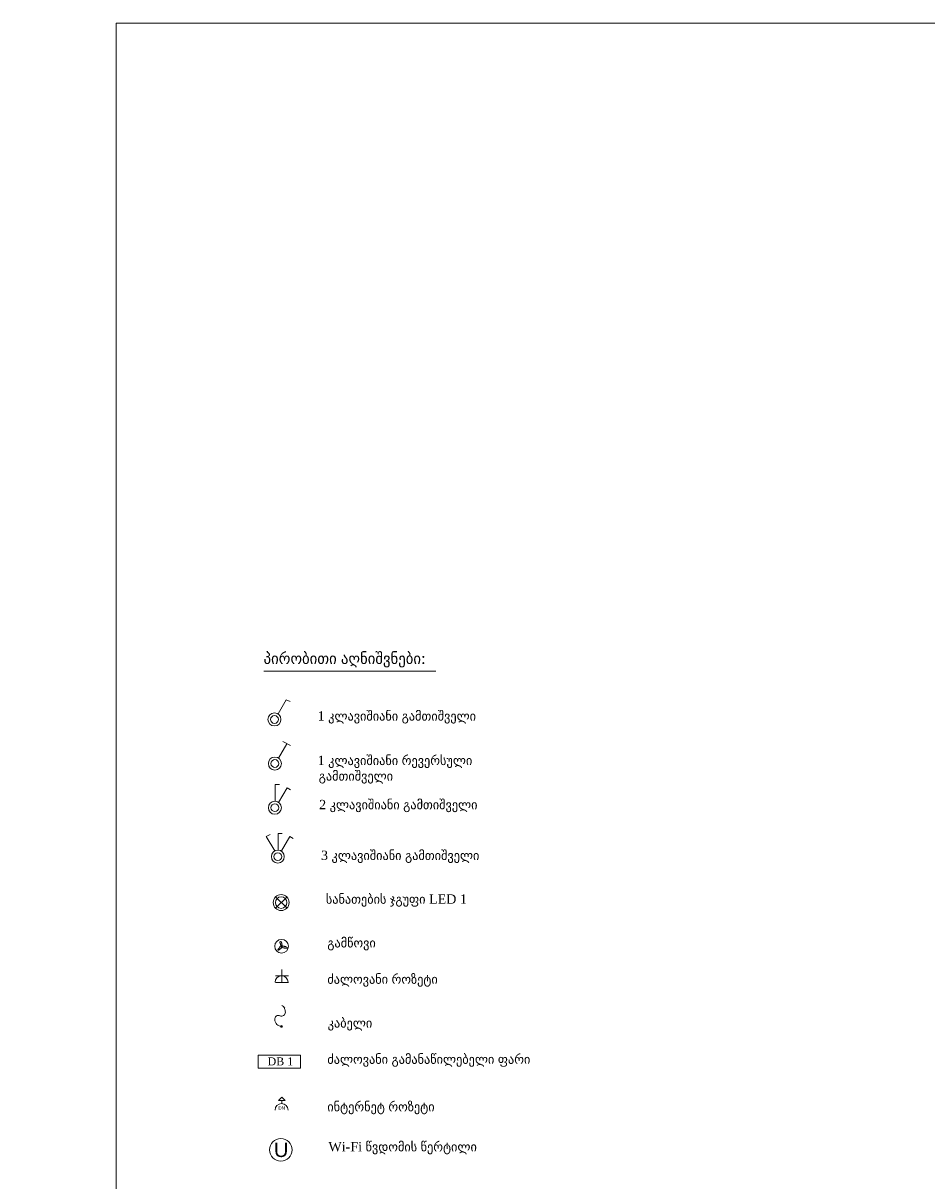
# Model space of a CAD drawing. Header units: millimetres. Extents: x 413 to 305578, y 115 to 38116.
# Tile 10 of 194: x 413 to 10111, y 15173 to 27595. Entities that reach past the tile are written whole.
import ezdxf

# ---------------------------------------------------------------- set-up
doc = ezdxf.new("R2010")
doc.units = ezdxf.units.MM
for name, color, linetype in [('PDF _0', 1, 'Continuous'), ('PDF _DN-MultiRoom', 5, 'Continuous'), ('PDF _DN-Wifi', 5, 'Continuous'), ('PDF _PD-Socket', 1, 'Continuous'), ('PDF _PDF_Geometry', 7, 'Continuous'), ('PDF _Текст', 7, 'Continuous')]:
    doc.layers.add(name, color=color, linetype=linetype)
for name, color, linetype, true_color in [('PDF _Klimat', 7, 'Continuous', 0x0000dd), ('PDF _PD-Lighting', 7, 'Continuous', 0xb80000), ('PDF _PD-Switches', 7, 'Continuous', 0x37dd00)]:
    doc.layers.add(name, color=color, linetype=linetype, true_color=true_color)
doc.styles.add('PDF Century Gothic', font='GOTHIC.TTF')
doc.styles.add('PDF Sylfaen', font='sylfaen.ttf')
doc.styles.add('PDF YuGothicUI', font='arial.ttf')

msp = doc.modelspace()

# ---------------------------------------------------------------- linework, layer by layer
at = {"layer": 'PDF _0', "color": 7, "lineweight": 0}
msp.add_lwpolyline([(2994, 20642), (4840, 20642)], dxfattribs=at)
at = {"layer": 'PDF _DN-MultiRoom', "lineweight": 0}
msp.add_circle((3178, 15506), 121, dxfattribs=at)
at = {"layer": 'PDF _DN-Wifi', "lineweight": 0}
msp.add_lwpolyline([(3225, 16037), (3189, 16072), (3153, 16037)], close=True, dxfattribs=at)
msp.add_lwpolyline([(3189, 16001), (3189, 16037)], dxfattribs=at)
msp.add_arc((3186, 15932), 69.6, 0, 180, dxfattribs=at)
at = {"layer": 'PDF _Klimat', "lineweight": 0}
msp.add_lwpolyline([(3259, 17690, 1), (3112, 17690, 1)], format="xyb", close=True, dxfattribs=at)
for points in [[(3189, 17687), (3185, 17687), (3181, 17687), (3177, 17687), (3173, 17683), (3169, 17683), (3165, 17679), (3161, 17675), (3161, 17671), (3157, 17667), (3153, 17663), (3149, 17659), (3149, 17655), (3145, 17651), (3145, 17647), (3149, 17647), (3153, 17647), (3157, 17647), (3157, 17651), (3161, 17651), (3165, 17655), (3169, 17659), (3173, 17663), (3177, 17667), (3181, 17671), (3185, 17675), (3185, 17679), (3189, 17683)], [(3189, 17687), (3189, 17691), (3193, 17695), (3193, 17699), (3193, 17703), (3189, 17707), (3189, 17711), (3189, 17715), (3189, 17723), (3185, 17727), (3185, 17731), (3181, 17735), (3181, 17739), (3177, 17743), (3173, 17743), (3169, 17739), (3169, 17735), (3169, 17731), (3169, 17727), (3169, 17723), (3173, 17719), (3173, 17711), (3173, 17707), (3177, 17703), (3177, 17699), (3181, 17695), (3181, 17691), (3185, 17691), (3185, 17687)], [(3189, 17687), (3189, 17683), (3193, 17683), (3193, 17679), (3197, 17679), (3201, 17675), (3209, 17675), (3213, 17675), (3217, 17671), (3225, 17671), (3229, 17671), (3233, 17671), (3237, 17671), (3241, 17671), (3245, 17671), (3245, 17675), (3241, 17679), (3237, 17683), (3233, 17683), (3229, 17687), (3221, 17687), (3217, 17687), (3213, 17691), (3205, 17691), (3201, 17691), (3197, 17691), (3193, 17691), (3189, 17691)]]:
    msp.add_lwpolyline(points, close=True, dxfattribs=at)
at = {"layer": 'PDF _PD-Lighting', "lineweight": 0}
for points in [[(3125, 18101), (3241, 18216)], [(3125, 18216), (3241, 18101)]]:
    msp.add_lwpolyline(points, dxfattribs=at)
at = {"layer": 'PDF _PD-Lighting', "color": 7, "lineweight": 0}
msp.add_lwpolyline([(3388, 16383), (3388, 16522), (2935, 16522), (2935, 16383)], close=True, dxfattribs=at)
at = {"layer": 'PDF _PD-Lighting', "lineweight": 0}
for radius in [85.5, 61.7]:
    msp.add_circle((3182, 18159), radius, dxfattribs=at)
at = {"layer": 'PDF _PD-Socket', "lineweight": 0}
for points in [[(3189, 17301), (3189, 17441)], [(3121, 17373), (3261, 17373)], [(3121, 17301), (3261, 17301)]]:
    msp.add_lwpolyline(points, dxfattribs=at)
for points in [[(3169, 16944, 0.540628), (3227, 16982, 0.133547), (3216, 17023)], [(3171, 16945, 0.571062), (3112, 16903, 0.175962), (3136, 16852, 0.175616), (3186, 16829)]]:
    msp.add_lwpolyline(points, format="xyb", dxfattribs=at)
for radius in [9.94, 5.97]:
    msp.add_circle((3186, 16831), radius, dxfattribs=at)
for centre, radius, start, end in [((3186, 17304), 69.6, 0, 180), ((3146, 16982), 85.5, 30.3333, 60.3369)]:
    msp.add_arc(centre, radius, start, end, dxfattribs=at)
at = {"layer": 'PDF _PD-Switches', "lineweight": 0}
for points in [[(3149, 20185), (3237, 20336), (3277, 20316)], [(3201, 19887), (3281, 19843)], [(3153, 19708), (3241, 19863)], [(3117, 19246), (3117, 19425), (3165, 19425)], [(3153, 19234), (3245, 19390), (3281, 19370)], [(3114, 18713), (3022, 18868), (3062, 18888)], [(3149, 18721), (3149, 18900), (3193, 18900)], [(3185, 18713), (3273, 18868), (3312, 18845)]]:
    msp.add_lwpolyline(points, dxfattribs=at)
for centre, radius in [((3110, 20124), 69.6), ((3110, 20124), 41.8), ((3114, 19651), 69.6), ((3114, 19651), 41.8), ((3114, 19177), 69.6), ((3114, 19177), 41.8), ((3146, 18652), 69.6), ((3146, 18652), 41.8)]:
    msp.add_circle(centre, radius, dxfattribs=at)
at = {"layer": 'PDF _PDF_Geometry', "lineweight": 0}
msp.add_lwpolyline([(1411, 361), (39205, 361), (39205, 27595), (1411, 27595), (1411, 361), (612, 361), (612, 6009), (1411, 6009), (413, 6009), (413, 10325), (1411, 10325)], dxfattribs=at)

# ---------------------------------------------------------------- texts
at = {"layer": 'PDF _Текст', "attachment_point": 4, "style": 'PDF Sylfaen'}
for s, insert, char_height in [('პირობითი აღნიშვნები:', (2993, 20761), 120.01), ('1 კლავიშიანი გამთიშველი', (3573, 20146), 100.01), ('1 კლავიშიანი რევერსული', (3573, 19669), 100.01), ('გამთიშველი', (3585, 19502), 100), ('2 კლავიშიანი გამთიშველი', (3589, 19195), 100.01), ('3 კლავიშიანი გამთიშველი', (3609, 18650), 100.01), ('სანათების ჯგუფი LED 1', (3661, 18181), 100.01), ('გამწოვი', (3677, 17712), 100), ('ძალოვანი როზეტი', (3677, 17322), 100.01), ('კაბელი', (3681, 16852), 100), ('ძალოვანი გამანაწილებელი ფარი', (3677, 16463), 100.01), ('DB 1', (3036, 16455), 85), ('ინტერნეტ როზეტი', (3677, 15954), 100.01), ('Wi-Fi წვდომის წერტილი', (3689, 15524), 100.01)]:
    msp.add_mtext(s, dxfattribs=dict(at, insert=insert, char_height=char_height))
at = {"layer": 'PDF _Текст', "color": 5, "attachment_point": 4}
for s, insert, char_height, style in [('DN', (3152, 15956), 35, 'PDF Century Gothic'), ('U', (3104, 15505), 154, 'PDF YuGothicUI')]:
    msp.add_mtext(s, dxfattribs=dict(at, insert=insert, char_height=char_height, style=style))

doc.saveas('drawing.dxf')
